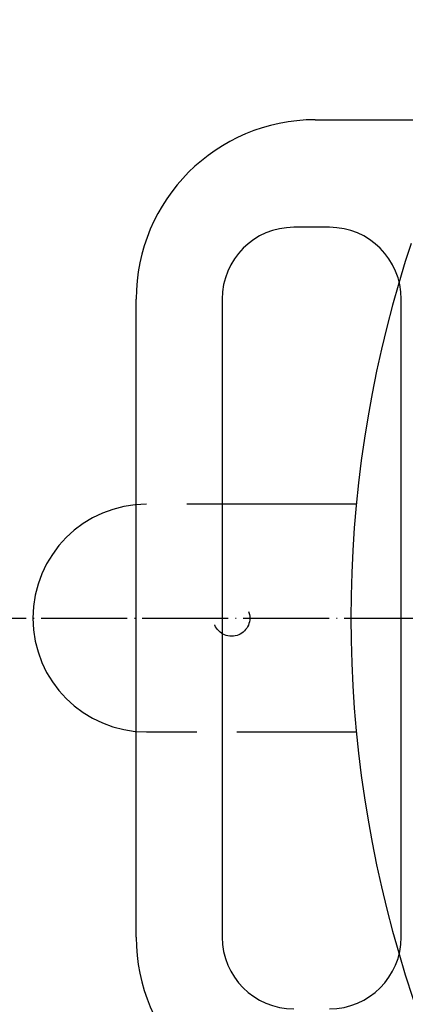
# Model space of a CAD drawing. Extents: x -1763 to 4575, y -3429 to 1051.
# Tile 161 of 193: x 3689 to 3743, y -1776 to -1638. Entities that reach past the tile are written whole.
import ezdxf

# ---------------------------------------------------------------- set-up
doc = ezdxf.new("R2010")
doc.units = 0
doc.linetypes.add('DASHED', pattern=[15, 7, -8])
doc.linetypes.add('DOT_CENTER', pattern=[14, 12, -1, 0, -1])
doc.layers.get('0').update_dxf_attribs({"linetype": 'CONTINUOUS'})
doc.layers.add('1', color=7, linetype='CONTINUOUS')

# ---------------------------------------------------------------- blocks, each defined once
blk = doc.blocks.new('24991-0S112_2__112', base_point=(3745.4, -1791.38))
at = {"color": 1, "linetype": 'CONTINUOUS'}
for p, q in [((3730.4, -1652.38), (3745.4, -1652.38)), ((3732.4, -1667.38), (3727.4, -1667.38)), ((3705.4, -1766.38), (3705.4, -1677.38)), ((3717.4, -1677.38), (3717.4, -1766.38)), ((3742.4, -1766.38), (3742.4, -1677.38))]:
    blk.add_line(p, q, dxfattribs=at)
for centre, radius, start, end in [((3730.4, -1677.38), 25, 90, 180), ((3727.4, -1677.38), 10, 90, 180), ((3732.4, -1677.38), 10, 0, 90), ((3730.4, -1766.38), 25, 180, -90), ((3727.4, -1766.38), 10, 180, -90), ((3732.4, -1766.38), 10, -90, 0)]:
    blk.add_arc(centre, radius, start, end, dxfattribs=at)
blk = doc.blocks.new('STIFF_HANDLES__114', base_point=(4240, -1791.38))
blk.add_blockref('24991-0S112_2__112', (3745.4, -1791.38))
blk = doc.blocks.new('SMALLPARTS__138', base_point=(4240, -1972.18))
blk.add_blockref('STIFF_HANDLES__114', (4240, -1791.38))
blk = doc.blocks.new('E7018-64101__140', base_point=(4240, -1972.18))
blk.add_blockref('SMALLPARTS__138', (4240, -1972.18))
blk = doc.blocks.new('STIFF_ASSY_DUTBD__141', base_point=(4240, -1972.18))
blk.add_blockref('E7018-64101__140', (4240, -1972.18))
blk = doc.blocks.new('A1__142', base_point=(4240, -1972.18))
blk.add_blockref('STIFF_ASSY_DUTBD__141', (4240, -1972.18))
blk = doc.blocks.new('FRONT1__143', base_point=(4240, -1974.24))
blk.add_blockref('A1__142', (4240, -1972.18))
blk = doc.blocks.new('L1__144', base_point=(4240, -1974.24))
blk.add_blockref('FRONT1__143', (4240, -1974.24))
blk = doc.blocks.new('HEADPLATE_EG__479', base_point=(3354.3, -2091.02))
at = {"layer": '1', "color": 7, "linetype": 'DASHED'}
for p, q in [((3719.46, -1706), (3706.86, -1706)), ((3706.86, -1737.75), (3719.46, -1737.75))]:
    blk.add_line(p, q, dxfattribs=at)
at = {"layer": '1', "color": 7, "linetype": 'CONTINUOUS'}
for p, q in [((3736.13, -1706), (3719.46, -1706)), ((3719.46, -1737.75), (3736.13, -1737.75))]:
    blk.add_line(p, q, dxfattribs=at)
at = {"layer": '1', "color": 1, "linetype": 'DOT_CENTER'}
blk.add_line((3663.94, -1721.88), (4140.19, -1721.88), dxfattribs=at)
at = {"layer": '1', "color": 7, "linetype": 'DASHED'}
blk.add_circle((3718.72, -1721.88), 2.54, dxfattribs=at)
for start, end in [(17.3657, 162.6343), (-162.6343, -17.3657)]:
    blk.add_arc((3902.06, -1721.88), 166.69, start, end, dxfattribs=at)
at = {"layer": '1', "color": 7, "linetype": 'CONTINUOUS'}
for centre, radius, start, end in [((3902.06, -1721.88), 166.69, 162.6343, -162.6343), ((3706.86, -1721.88), 15.88, 90, -90)]:
    blk.add_arc(centre, radius, start, end, dxfattribs=at)

msp = doc.modelspace()

# ---------------------------------------------------------------- block references
msp.add_blockref('L1__144', (4240, -1974.24))
at = {"layer": '1'}
msp.add_blockref('HEADPLATE_EG__479', (3354.3, -2091.02), dxfattribs=at)

doc.saveas('drawing.dxf')
